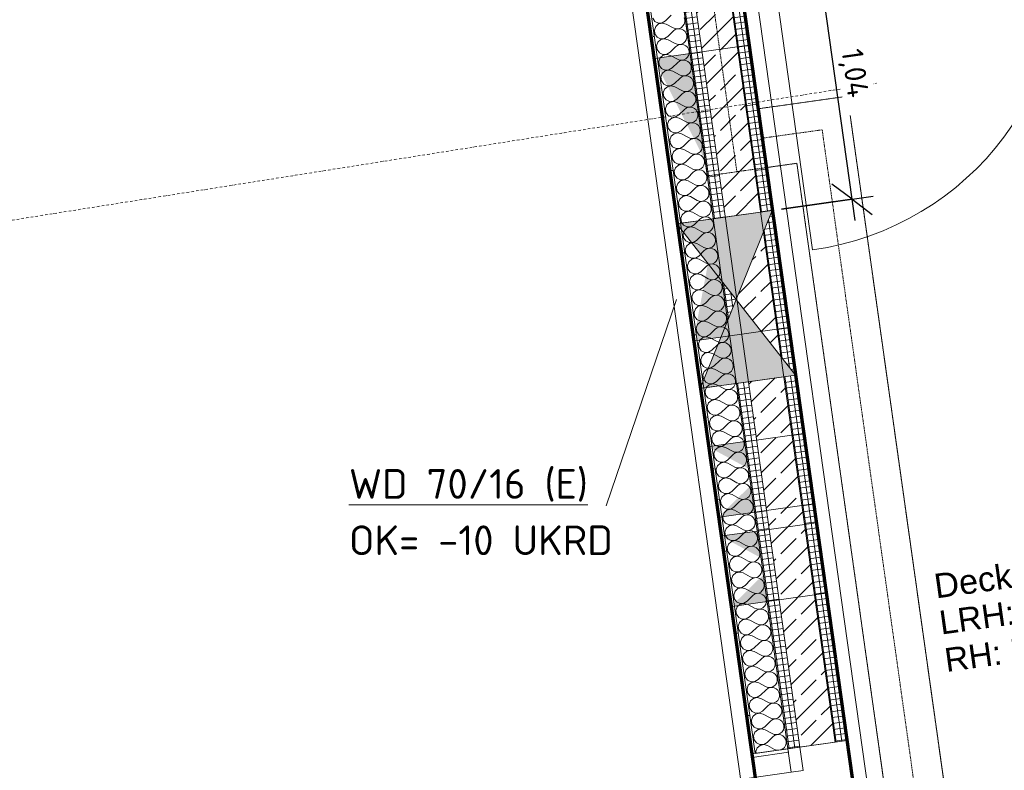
# Model space of a CAD drawing. Header units: millimetres. Extents: x 1523 to 73943, y -91729 to 10268.
# Tile 21 of 39: x 44782 to 48924, y -57042 to -53883. Entities that reach past the tile are written whole.
import ezdxf

# ---------------------------------------------------------------- set-up
doc = ezdxf.new("R2010")
doc.units = ezdxf.units.MM
for name, pattern in [('CAx_nichtHalbton', [20001.0584, 10000, -0.5292, 10000, -0.5292]), ('IMPORT-STRICHPUNKT _7_', [20, 10, -5, 0, -5]), ('IMPORT-VERDECKT _8_', [7.5, 5, -2.5])]:
    doc.linetypes.add(name, pattern=pattern)
for name, color, linetype, lineweight, true_color in [('20 A--Träger _ Deckenkonstruktion', 7, 'IMPORT-VERDECKT _8_', 13, 0x656565), ('90 A--Achsraster _1_50_', 7, 'IMPORT-STRICHPUNKT _7_', 13, 0x656565), ('97 A--Etiketten _ Deckensprung', 7, 'Continuous', 13, 0x656565), ('AD', 1, 'Continuous', 13, 0xff0000), ('Neubau_10 A--Wand innen _tragend_', 7, 'Continuous', 13, 0x656565), ('Neubau_20 A--Gründungsbelag', 7, 'Continuous', 13, 0x656565), ('Sockelbeschichtung Sprühnebel', 7, 'Continuous', 13, 0x656565), ('Xref_706_5_--_ÜP_-1_000_16_Übersichtsplan UG_IFC 2025_01_13_dwg', 7, 'Continuous', 13, 0x767676), ('XX', 7, 'Continuous', 18, 0x804040)]:
    doc.layers.add(name, color=color, linetype=linetype, lineweight=lineweight, true_color=true_color)
for name, color, linetype, lineweight in [('AD_Detail', 7, 'Continuous', 13), ('Ax-50_BM-Bem', 7, 'Continuous', 9), ('Ax_BM-Bem', 7, 'Continuous', 9), ('GB_HLS-OBJ', 7, 'Continuous', 18), ('M-EQPM-___-IDEN', 7, 'Continuous', 9)]:
    doc.layers.add(name, color=color, linetype=linetype, lineweight=lineweight)
doc.styles.add('Arial_4', font='arial.ttf', dxfattribs={"height": 100})
doc.styles.add('Arial_B_1', font='txt', dxfattribs={"height": 103.174603})
doc.styles.add('ISOCPEUR', font='isocpeur.ttf', dxfattribs={"height": 125})
doc.styles.add('ISOCPEUR_2', font='isocpeur.ttf', dxfattribs={"height": 90})
doc.dimstyles.new('KI_1_8_mm_Isocpeur__cm_m__Aufrundung_auf_5_mm_ELT_Gesamtbemaßung_1', dxfattribs={"dimscale": 304.8, "dimtxt": 89.638306, "dimasz": 0.492126, "dimexe": 0.295276, "dimexo": 0.0625, "dimgap": 0.049213, "dimtad": 1, "dimlfac": 0.001, "dimrnd": 0.005, "dimzin": 0, "dimdsep": 46, "dimtxsty": 'ISOCPEUR_2', "dimblk1": 'OBLIQUE', "dimblk2": 'OBLIQUE', "dimsah": 1, "dimcen": 0.09, "dimdle": 0.295276, "dimadec": 0, "dimazin": 0, "dimtfac": 1, "dimtdec": 4, "dimtix": 1, "dimtmove": 0, "dimatfit": 3, "dimfxl": 0.984252, "dimfxlon": 1, "dimtvp": 1, "dimtfill": 1, "dimtolj": 1, "dimtzin": 0, "dimlwd": 25, "dimlwe": 25, "dimarcsym": 2})
pattern_1 = [(4.336, (0, 0), (-1.890132, 24.928446), []), (94.336, (0, 0), (24.928446, 1.890132), [])]

# ---------------------------------------------------------------- blocks, each defined once
blk = doc.blocks.new('SuD_WD_RB Allgemein - SuD_WD_RB Allgemein-38426143-SuD_-1UG gesamt Plot  - Blatt 9')
at = {"layer": 'AD', "lineweight": 18}
blk.add_hatch(color=256, dxfattribs=at).paths.add_polyline_path([(-405, -350), (0, -350), (-202.5, 0)])
at = {"layer": 'AD_Detail', "lineweight": 18, "true_color": 0xff0000}
blk.add_hatch(color=1, dxfattribs=at).paths.add_polyline_path([(-202.5, 0), (0, 350), (-405, 350), (-232.1, 51.1)])
at = {"layer": 'AD', "color": 7}
for p, q in [((-405, -350), (0, 350)), ((-405, 350), (0, -350)), ((-405, -350), (-405, 350)), ((-405, 350), (0, 350)), ((0, 350), (0, -350)), ((0, -350), (-405, -350))]:
    blk.add_line(p, q, dxfattribs=at)
at = {"layer": 'AD_Detail'}
for p, q in [((0, 350), (-405, 350)), ((-405, 350), (-202.5, 0)), ((-202.5, 0), (0, 350)), ((-202.5, 0), (-405, -350)), ((0, -350), (-202.5, 0)), ((-405, -350), (0, -350))]:
    blk.add_line(p, q, dxfattribs=at)
blk = doc.blocks.new('Xref_706_5_--_ÜP_-1_000_11_Übersichtsplan UG_IFC 2024_09_30_dwg_Tür Ol 1-Fl 27_3-41959623-SuD_-1UG gesamt Plot  - Blatt 9')
at = {"layer": 'Neubau_10 A--Wand innen _tragend_', "color": 9, "true_color": 0xcbcbcb}
blk.add_line((610, 10), (610, 1230), dxfattribs=at)
at = {"layer": 'Neubau_10 A--Wand innen _tragend_', "color": 9, "true_color": 0xcbcbcb, "flags": 128}
for points in [[(-630, -260), (-610, -260), (-610, 10), (-630, 10)], [(630, -260), (610, -260), (610, 10), (630, 10)], [(630, -250), (630, -200), (630, -50), (630, 0), (630, -50), (630, -200)], [(-630, -250), (-630, -200), (-630, -50), (-630, 0), (-630, -50), (-630, -200)]]:
    blk.add_lwpolyline(points, close=True, dxfattribs=at)
at = {"layer": 'Neubau_10 A--Wand innen _tragend_', "color": 9, "true_color": 0xcbcbcb}
blk.add_arc((610, 10), 1220, 90, 180, dxfattribs=at)
blk = doc.blocks.new('Xref_706_5_--_ÜP_-1_000_11_Übersichtsplan UG_IFC 2024_09_30_dwg__X59-41959624-SuD_-1UG gesamt Plot  - Blatt 9')
at = {"layer": 'Neubau_10 A--Wand innen _tragend_', "color": 9, "true_color": 0xcbcbcb, "flags": 128}
for points in [[(55791.1, -8958.7), (55786.4, -8950.8), (55784, -8941.9), (55784.2, -8932.7), (55786.9, -8923.9), (55791.9, -8916.2), (55798.8, -8910.1), (55807.1, -8906.1), (55816.2, -8904.6), (55825.3, -8905.6), (55833.8, -8909.1), (55841.1, -8914.7), (55846.5, -8922.2), (55849.7, -8930.8), (55850.4, -8940), (55848.6, -8949), (55844.4, -8957.1), (55825.2, -8984.4), (55819.3, -8999.5), (55821.3, -9015.6), (55830.7, -9028.9), (55845.2, -9036.1), (55861.5, -9035.7), (55875.5, -9027.6), (55884.1, -9013.8), (55885.2, -8997.6), (55878.5, -8982.8), (55857.7, -8956.8)], [(55857.7, -8956.8), (55853, -8948.8), (55850.7, -8939.9), (55850.9, -8930.7), (55853.5, -8922), (55858.5, -8914.2), (55865.4, -8908.2), (55873.7, -8904.2), (55882.8, -8902.7), (55892, -8903.7), (55900.5, -8907.1), (55907.7, -8912.8), (55913.2, -8920.2), (55916.3, -8928.8), (55917.1, -8938), (55915.2, -8947), (55911, -8955.2), (55891.8, -8982.4), (55886, -8997.6), (55888, -9013.7), (55897.3, -9027), (55911.9, -9034.2), (55928.1, -9033.7), (55942.2, -9025.6), (55950.8, -9011.9), (55951.8, -8995.7), (55945.1, -8980.9), (55924.3, -8954.8)], [(55924.3, -8954.8), (55919.7, -8946.9), (55917.3, -8938), (55917.5, -8928.8), (55920.2, -8920), (55925.2, -8912.3), (55932.1, -8906.2), (55940.4, -8902.3), (55949.5, -8900.7), (55958.6, -8901.7), (55967.1, -8905.2), (55974.4, -8910.8), (55979.8, -8918.3), (55983, -8926.9), (55983.7, -8936.1), (55981.9, -8945.1), (55977.7, -8953.3), (55958.4, -8980.5), (55952.6, -8995.6), (55954.6, -9011.8), (55964, -9025), (55978.5, -9032.3), (55994.7, -9031.8), (56008.8, -9023.7), (56017.4, -9009.9), (56018.5, -8993.7), (56011.8, -8978.9), (55991, -8952.9)], [(55991, -8952.9), (55986.3, -8945), (55984, -8936.1), (55984.1, -8926.9), (55986.8, -8918.1), (55991.8, -8910.3), (55998.7, -8904.3), (56007, -8900.3), (56016.1, -8898.8), (56025.2, -8899.8), (56033.8, -8903.2), (56041, -8908.9), (56046.4, -8916.3), (56049.6, -8925), (56050.3, -8934.1), (56048.5, -8943.1), (56044.3, -8951.3), (56025.1, -8978.6), (56019.2, -8993.7), (56021.2, -9009.8), (56030.6, -9023.1), (56045.1, -9030.3), (56061.4, -9029.9), (56075.5, -9021.8), (56084.1, -9008), (56085.1, -8991.8), (56078.4, -8977), (56057.6, -8950.9)], [(56057.6, -8950.9), (56052.9, -8943), (56050.6, -8934.1), (56050.8, -8924.9), (56053.5, -8916.1), (56058.4, -8908.4), (56065.4, -8902.3), (56073.7, -8898.4), (56082.7, -8896.8), (56091.9, -8897.8), (56100.4, -8901.3), (56107.6, -8907), (56113.1, -8914.4), (56116.3, -8923), (56117, -8932.2), (56115.2, -8941.2), (56110.9, -8949.4), (56091.7, -8976.6), (56085.9, -8991.8), (56087.9, -9007.9), (56097.3, -9021.1), (56111.8, -9028.4), (56128, -9027.9), (56142.1, -9019.8), (56150.7, -9006), (56151.8, -8989.8), (56145, -8975.1), (56124.3, -8949)], [(56124.3, -8949), (56119.6, -8941.1), (56117.2, -8932.2), (56117.4, -8923), (56120.1, -8914.2), (56125.1, -8906.5), (56132, -8900.4), (56140.3, -8896.4), (56149.4, -8894.9), (56158.5, -8895.9), (56167, -8899.4), (56174.3, -8905), (56179.7, -8912.5), (56182.9, -8921.1), (56183.6, -8930.2), (56181.8, -8939.3), (56177.6, -8947.4), (56158.4, -8974.7), (56152.5, -8989.8), (56154.5, -9005.9), (56163.9, -9019.2), (56178.4, -9026.4), (56194.7, -9026), (56208.7, -9017.9), (56217.3, -9004.1), (56218.4, -8987.9), (56211.7, -8973.1), (56190.9, -8947)], [(56190.9, -8947), (56186.2, -8939.1), (56183.9, -8930.2), (56184.1, -8921), (56186.7, -8912.2), (56191.7, -8904.5), (56198.6, -8898.4), (56206.9, -8894.5), (56216, -8893), (56225.1, -8894), (56233.7, -8897.4), (56240.9, -8903.1), (56246.3, -8910.5), (56249.5, -8919.1), (56250.2, -8928.3), (56248.4, -8937.3), (56244.2, -8945.5), (56225, -8972.7), (56219.2, -8987.9), (56221.2, -9004), (56230.5, -9017.2), (56245.1, -9024.5), (56261.3, -9024), (56275.4, -9015.9), (56284, -9002.2), (56285, -8986), (56278.3, -8971.2), (56257.5, -8945.1)], [(56315.6, -8915.5), (56313, -8908.6), (56307.6, -8901.1), (56300.3, -8895.5), (56291.8, -8892), (56282.6, -8891), (56273.6, -8892.6), (56265.3, -8896.5), (56258.4, -8902.6), (56253.4, -8910.3), (56250.7, -8919.1), (56250.5, -8928.3), (56252.9, -8937.2), (56257.5, -8945.1)], [(54391.7, -8999.4), (54387, -8991.5), (54384.6, -8982.6), (54384.8, -8973.4), (54387.5, -8964.6), (54392.5, -8956.9), (54399.4, -8950.8), (54407.7, -8946.9), (54416.8, -8945.4), (54425.9, -8946.4), (54434.4, -8949.8), (54441.7, -8955.5), (54447.1, -8962.9), (54450.3, -8971.5), (54451, -8980.7), (54449.2, -8989.7), (54445, -8997.9), (54425.8, -9025.1), (54419.9, -9040.3), (54421.9, -9056.4), (54431.3, -9069.6), (54445.8, -9076.9), (54462.1, -9076.4), (54476.1, -9068.3), (54484.7, -9054.6), (54485.8, -9038.4), (54479.1, -9023.6), (54458.3, -8997.5)], [(54458.3, -8997.5), (54453.6, -8989.6), (54451.3, -8980.7), (54451.5, -8971.5), (54454.1, -8962.7), (54459.1, -8955), (54466, -8948.9), (54474.3, -8944.9), (54483.4, -8943.4), (54492.5, -8944.4), (54501.1, -8947.9), (54508.3, -8953.5), (54513.7, -8961), (54516.9, -8969.6), (54517.6, -8978.8), (54515.8, -8987.8), (54511.6, -8995.9), (54492.4, -9023.2), (54486.6, -9038.3), (54488.6, -9054.4), (54497.9, -9067.7), (54512.5, -9075), (54528.7, -9074.5), (54542.8, -9066.4), (54551.4, -9052.6), (54552.4, -9036.4), (54545.7, -9021.6), (54524.9, -8995.6)], [(54524.9, -8995.6), (54520.3, -8987.6), (54517.9, -8978.8), (54518.1, -8969.6), (54520.8, -8960.8), (54525.8, -8953), (54532.7, -8947), (54541, -8943), (54550, -8941.5), (54559.2, -8942.5), (54567.7, -8945.9), (54575, -8951.6), (54580.4, -8959), (54583.6, -8967.7), (54584.3, -8976.8), (54582.5, -8985.8), (54578.3, -8994), (54559, -9021.2), (54553.2, -9036.4), (54555.2, -9052.5), (54564.6, -9065.8), (54579.1, -9073), (54595.3, -9072.5), (54609.4, -9064.5), (54618, -9050.7), (54619.1, -9034.5), (54612.3, -9019.7), (54591.6, -8993.6)], [(54591.6, -8993.6), (54586.9, -8985.7), (54584.6, -8976.8), (54584.7, -8967.6), (54587.4, -8958.8), (54592.4, -8951.1), (54599.3, -8945), (54607.6, -8941.1), (54616.7, -8939.5), (54625.8, -8940.5), (54634.3, -8944), (54641.6, -8949.7), (54647, -8957.1), (54650.2, -8965.7), (54650.9, -8974.9), (54649.1, -8983.9), (54644.9, -8992.1), (54625.7, -9019.3), (54619.8, -9034.5), (54621.8, -9050.6), (54631.2, -9063.8), (54645.7, -9071.1), (54662, -9070.6), (54676.1, -9062.5), (54684.6, -9048.7), (54685.7, -9032.5), (54679, -9017.8), (54658.2, -8991.7)], [(54658.2, -8991.7), (54653.5, -8983.8), (54651.2, -8974.9), (54651.4, -8965.7), (54654.1, -8956.9), (54659, -8949.2), (54666, -8943.1), (54674.3, -8939.1), (54683.3, -8937.6), (54692.5, -8938.6), (54701, -8942.1), (54708.2, -8947.7), (54713.7, -8955.1), (54716.9, -8963.8), (54717.6, -8972.9), (54715.7, -8982), (54711.5, -8990.1), (54692.3, -9017.4), (54686.5, -9032.5), (54688.5, -9048.6), (54697.9, -9061.9), (54712.4, -9069.1), (54728.6, -9068.7), (54742.7, -9060.6), (54751.3, -9046.8), (54752.3, -9030.6), (54745.6, -9015.8), (54724.9, -8989.7)], [(54724.9, -8989.7), (54720.2, -8981.8), (54717.8, -8972.9), (54718, -8963.7), (54720.7, -8954.9), (54725.7, -8947.2), (54732.6, -8941.1), (54740.9, -8937.2), (54750, -8935.7), (54759.1, -8936.7), (54767.6, -8940.1), (54774.9, -8945.8), (54780.3, -8953.2), (54783.5, -8961.8), (54784.2, -8971), (54782.4, -8980), (54778.2, -8988.2), (54759, -9015.4), (54753.1, -9030.6), (54755.1, -9046.7), (54764.5, -9059.9), (54779, -9067.2), (54795.2, -9066.7), (54809.3, -9058.6), (54817.9, -9044.9), (54819, -9028.7), (54812.3, -9013.9), (54791.5, -8987.8)], [(54791.5, -8987.8), (54786.8, -8979.9), (54784.5, -8971), (54784.7, -8961.8), (54787.3, -8953), (54792.3, -8945.3), (54799.2, -8939.2), (54807.5, -8935.2), (54816.6, -8933.7), (54825.7, -8934.7), (54834.3, -8938.2), (54841.5, -8943.8), (54846.9, -8951.3), (54850.1, -8959.9), (54850.8, -8969.1), (54849, -8978.1), (54844.8, -8986.2), (54825.6, -9013.5), (54819.7, -9028.6), (54821.7, -9044.7), (54831.1, -9058), (54845.7, -9065.3), (54861.9, -9064.8), (54876, -9056.7), (54884.6, -9042.9), (54885.6, -9026.7), (54878.9, -9011.9), (54858.1, -8985.9)], [(54858.1, -8985.9), (54853.5, -8977.9), (54851.1, -8969), (54851.3, -8959.9), (54854, -8951.1), (54859, -8943.3), (54865.9, -8937.3), (54874.2, -8933.3), (54883.2, -8931.8), (54892.4, -8932.8), (54900.9, -8936.2), (54908.1, -8941.9), (54913.6, -8949.3), (54916.8, -8957.9), (54917.5, -8967.1), (54915.7, -8976.1), (54911.4, -8984.3), (54892.2, -9011.5), (54886.4, -9026.7), (54888.4, -9042.8), (54897.8, -9056.1), (54912.3, -9063.3), (54928.5, -9062.8), (54942.6, -9054.8), (54951.2, -9041), (54952.3, -9024.8), (54945.5, -9010), (54924.8, -8983.9)], [(54924.8, -8983.9), (54920.1, -8976), (54917.7, -8967.1), (54917.9, -8957.9), (54920.6, -8949.1), (54925.6, -8941.4), (54932.5, -8935.3), (54940.8, -8931.4), (54949.9, -8929.8), (54959, -8930.8), (54967.5, -8934.3), (54974.8, -8940), (54980.2, -8947.4), (54983.4, -8956), (54984.1, -8965.2), (54982.3, -8974.2), (54978.1, -8982.4), (54958.9, -9009.6), (54953, -9024.8), (54955, -9040.9), (54964.4, -9054.1), (54978.9, -9061.4), (54995.2, -9060.9), (55009.2, -9052.8), (55017.8, -9039), (55018.9, -9022.8), (55012.2, -9008.1), (54991.4, -8982)], [(54991.4, -8982), (54986.7, -8974.1), (54984.4, -8965.2), (54984.6, -8956), (54987.2, -8947.2), (54992.2, -8939.4), (54999.1, -8933.4), (55007.4, -8929.4), (55016.5, -8927.9), (55025.7, -8928.9), (55034.2, -8932.4), (55041.4, -8938), (55046.9, -8945.4), (55050, -8954.1), (55050.8, -8963.2), (55048.9, -8972.3), (55044.7, -8980.4), (55025.5, -9007.7), (55019.7, -9022.8), (55021.7, -9038.9), (55031, -9052.2), (55045.6, -9059.4), (55061.8, -9059), (55075.9, -9050.9), (55084.5, -9037.1), (55085.5, -9020.9), (55078.8, -9006.1), (55058.1, -8980)], [(55058.1, -8980), (55053.4, -8972.1), (55051, -8963.2), (55051.2, -8954), (55053.9, -8945.2), (55058.9, -8937.5), (55065.8, -8931.4), (55074.1, -8927.5), (55083.2, -8926), (55092.3, -8927), (55100.8, -8930.4), (55108.1, -8936.1), (55113.5, -8943.5), (55116.7, -8952.1), (55117.4, -8961.3), (55115.6, -8970.3), (55111.4, -8978.5), (55092.1, -9005.7), (55086.3, -9020.9), (55088.3, -9037), (55097.7, -9050.2), (55112.2, -9057.5), (55128.4, -9057), (55142.5, -9048.9), (55151.1, -9035.2), (55152.2, -9019), (55145.5, -9004.2), (55124.7, -8978.1)], [(55124.7, -8978.1), (55120, -8970.2), (55117.7, -8961.3), (55117.8, -8952.1), (55120.5, -8943.3), (55125.5, -8935.6), (55132.4, -8929.5), (55140.7, -8925.5), (55149.8, -8924), (55158.9, -8925), (55167.5, -8928.5), (55174.7, -8934.1), (55180.1, -8941.6), (55183.3, -8950.2), (55184, -8959.4), (55182.2, -8968.4), (55178, -8976.5), (55158.8, -9003.8), (55152.9, -9018.9), (55154.9, -9035), (55164.3, -9048.3), (55178.8, -9055.5), (55195.1, -9055.1), (55209.2, -9047), (55217.8, -9033.2), (55218.8, -9017), (55212.1, -9002.2), (55191.3, -8976.2), (55186.6, -8968.2), (55184.3, -8959.3), (55184.5, -8950.2), (55187.2, -8941.4), (55192.2, -8933.6), (55199.1, -8927.6), (55207.4, -8923.6), (55216.4, -8922.1), (55225.6, -8923.1), (55234.1, -8926.5), (55241.3, -8932.2), (55246.8, -8939.6), (55250, -8948.2), (55250.7, -8957.4), (55248.9, -8966.4), (55244.6, -8974.6), (55225.4, -9001.8), (55219.6, -9017), (55221.6, -9033.1), (55231, -9046.4), (55245.5, -9053.6), (55261.7, -9053.1), (55275.8, -9045.1), (55284.4, -9031.3), (55285.5, -9015.1), (55278.7, -9000.3), (55258, -8974.2)], [(55258, -8974.2), (55253.3, -8966.3), (55250.9, -8957.4), (55251.1, -8948.2), (55253.8, -8939.4), (55258.8, -8931.7), (55265.7, -8925.6), (55274, -8921.7), (55283.1, -8920.1), (55292.2, -8921.1), (55300.7, -8924.6), (55308, -8930.3), (55313.4, -8937.7), (55316.6, -8946.3), (55317.3, -8955.5), (55315.5, -8964.5), (55311.3, -8972.7), (55292.1, -8999.9), (55286.2, -9015), (55288.2, -9031.2), (55297.6, -9044.4), (55312.1, -9051.7), (55328.4, -9051.2), (55342.4, -9043.1), (55351, -9029.3), (55352.1, -9013.1), (55345.4, -8998.3), (55324.6, -8972.3)], [(55324.6, -8972.3), (55319.9, -8964.4), (55317.6, -8955.5), (55317.8, -8946.3), (55320.4, -8937.5), (55325.4, -8929.7), (55332.3, -8923.7), (55340.6, -8919.7), (55349.7, -8918.2), (55358.8, -8919.2), (55367.4, -8922.7), (55374.6, -8928.3), (55380, -8935.7), (55383.2, -8944.4), (55383.9, -8953.5), (55382.1, -8962.5), (55377.9, -8970.7), (55358.7, -8998), (55352.9, -9013.1), (55354.9, -9029.2), (55364.2, -9042.5), (55378.8, -9049.7), (55395, -9049.3), (55409.1, -9041.2), (55417.7, -9027.4), (55418.7, -9011.2), (55412, -8996.4), (55391.2, -8970.3), (55386.6, -8962.4), (55384.2, -8953.5), (55384.4, -8944.3), (55387.1, -8935.5), (55392.1, -8927.8), (55399, -8921.7), (55407.3, -8917.8), (55416.3, -8916.2), (55425.5, -8917.3), (55434, -8920.7), (55441.3, -8926.4), (55446.7, -8933.8), (55449.9, -8942.4), (55450.6, -8951.6), (55448.8, -8960.6), (55444.6, -8968.8), (55425.3, -8996), (55419.5, -9011.2), (55421.5, -9027.3), (55430.9, -9040.5), (55445.4, -9047.8), (55461.6, -9047.3), (55475.7, -9039.2), (55484.3, -9025.5), (55485.4, -9009.2), (55478.6, -8994.5), (55457.9, -8968.4)], [(55457.9, -8968.4), (55453.2, -8960.5), (55450.9, -8951.6), (55451, -8942.4), (55453.7, -8933.6), (55458.7, -8925.9), (55465.6, -8919.8), (55473.9, -8915.8), (55483, -8914.3), (55492.1, -8915.3), (55500.6, -8918.8), (55507.9, -8924.4), (55513.3, -8931.9), (55516.5, -8940.5), (55517.2, -8949.7), (55515.4, -8958.7), (55511.2, -8966.8), (55492, -8994.1), (55486.1, -9009.2), (55488.1, -9025.3), (55497.5, -9038.6), (55512, -9045.8), (55528.3, -9045.4), (55542.4, -9037.3), (55550.9, -9023.5), (55552, -9007.3), (55545.3, -8992.5), (55524.5, -8966.5)], [(55524.5, -8966.5), (55519.8, -8958.5), (55517.5, -8949.6), (55517.7, -8940.4), (55520.4, -8931.7), (55525.3, -8923.9), (55532.3, -8917.9), (55540.6, -8913.9), (55549.6, -8912.4), (55558.8, -8913.4), (55567.3, -8916.8), (55574.5, -8922.5), (55580, -8929.9), (55583.2, -8938.5), (55583.9, -8947.7), (55582, -8956.7), (55577.8, -8964.9), (55558.6, -8992.1), (55552.8, -9007.3), (55554.8, -9023.4), (55564.2, -9036.7), (55578.7, -9043.9), (55594.9, -9043.4), (55609, -9035.3), (55617.6, -9021.6), (55618.6, -9005.4), (55611.9, -8990.6), (55591.2, -8964.5)], [(55591.2, -8964.5), (55586.5, -8956.6), (55584.1, -8947.7), (55584.3, -8938.5), (55587, -8929.7), (55592, -8922), (55598.9, -8915.9), (55607.2, -8912), (55616.3, -8910.4), (55625.4, -8911.4), (55633.9, -8914.9), (55641.2, -8920.6), (55646.6, -8928), (55649.8, -8936.6), (55650.5, -8945.8), (55648.7, -8954.8), (55644.5, -8963), (55625.3, -8990.2), (55619.4, -9005.3), (55621.4, -9021.5), (55630.8, -9034.7), (55645.3, -9042), (55661.5, -9041.5), (55675.6, -9033.4), (55684.2, -9019.6), (55685.3, -9003.4), (55678.6, -8988.6), (55657.8, -8962.6)], [(55657.8, -8962.6), (55653.1, -8954.7), (55650.8, -8945.8), (55650.9, -8936.6), (55653.6, -8927.8), (55658.6, -8920), (55665.5, -8914), (55673.8, -8910), (55682.9, -8908.5), (55692, -8909.5), (55700.6, -8913), (55707.8, -8918.6), (55713.2, -8926), (55716.4, -8934.7), (55717.1, -8943.8), (55715.3, -8952.8), (55711.1, -8961), (55691.9, -8988.3), (55686, -9003.4), (55688, -9019.5), (55697.4, -9032.8), (55712, -9040), (55728.2, -9039.6), (55742.3, -9031.5), (55750.9, -9017.7), (55751.9, -9001.5), (55745.2, -8986.7), (55724.4, -8960.6)], [(55724.4, -8960.6), (55719.8, -8952.7), (55717.4, -8943.8), (55717.6, -8934.6), (55720.3, -8925.8), (55725.3, -8918.1), (55732.2, -8912), (55740.5, -8908.1), (55749.5, -8906.5), (55758.7, -8907.5), (55767.2, -8911), (55774.4, -8916.7), (55779.9, -8924.1), (55783.1, -8932.7), (55783.8, -8941.9), (55782, -8950.9), (55777.7, -8959.1), (55758.5, -8986.3), (55752.7, -9001.5), (55754.7, -9017.6), (55764.1, -9030.8), (55778.6, -9038.1), (55794.8, -9037.6), (55808.9, -9029.5), (55817.5, -9015.7), (55818.6, -8999.5), (55811.8, -8984.8), (55791.1, -8958.7)], [(56318.7, -9022.4), (56311.7, -9022.6), (56297.2, -9015.3), (56287.8, -9002.1), (56285.8, -8985.9), (56291.6, -8970.8), (56310.9, -8943.6), (56315.1, -8935.4), (56316, -8930.7)], [(53195.9, -9113.3), (53210, -9105.2), (53218.6, -9091.4), (53219.7, -9075.2), (53212.9, -9060.4), (53192.2, -9034.4)], [(53208.2, -8981.8), (53217.3, -8980.3), (53226.4, -8981.3), (53234.9, -8984.8), (53242.2, -8990.4), (53247.6, -8997.8), (53250.8, -9006.5), (53251.5, -9015.6), (53249.7, -9024.6), (53245.5, -9032.8), (53226.3, -9060.1), (53220.4, -9075.2), (53222.4, -9091.3), (53231.8, -9104.6), (53246.3, -9111.8), (53262.6, -9111.4), (53276.6, -9103.3), (53285.2, -9089.5), (53286.3, -9073.3), (53279.6, -9058.5), (53258.8, -9032.4)], [(53258.8, -9032.4), (53254.1, -9024.5), (53251.8, -9015.6), (53252, -9006.4), (53254.7, -8997.6), (53259.6, -8989.9), (53266.5, -8983.8), (53274.8, -8979.9), (53283.9, -8978.3), (53293.1, -8979.3), (53301.6, -8982.8), (53308.8, -8988.5), (53314.3, -8995.9), (53317.4, -9004.5), (53318.2, -9013.7), (53316.3, -9022.7), (53312.1, -9030.9), (53292.9, -9058.1), (53287.1, -9073.3), (53289.1, -9089.4), (53298.4, -9102.6), (53313, -9109.9), (53329.2, -9109.4), (53343.3, -9101.3), (53351.9, -9087.5), (53352.9, -9071.3), (53346.2, -9056.6), (53325.5, -9030.5)], [(53325.5, -9030.5), (53320.8, -9022.6), (53318.4, -9013.7), (53318.6, -9004.5), (53321.3, -8995.7), (53326.3, -8988), (53333.2, -8981.9), (53341.5, -8977.9), (53350.6, -8976.4), (53359.7, -8977.4), (53368.2, -8980.9), (53375.5, -8986.5), (53380.9, -8994), (53384.1, -9002.6), (53384.8, -9011.7), (53383, -9020.8), (53378.8, -9028.9), (53359.5, -9056.2), (53353.7, -9071.3), (53355.7, -9087.4), (53365.1, -9100.7), (53379.6, -9107.9), (53395.8, -9107.5), (53409.9, -9099.4), (53418.5, -9085.6), (53419.6, -9069.4), (53412.9, -9054.6), (53392.1, -9028.6)], [(53392.1, -9028.6), (53387.4, -9020.6), (53385.1, -9011.7), (53385.2, -9002.5), (53387.9, -8993.7), (53392.9, -8986), (53399.8, -8979.9), (53408.1, -8976), (53417.2, -8974.5), (53426.3, -8975.5), (53434.9, -8978.9), (53442.1, -8984.6), (53447.5, -8992), (53450.7, -9000.6), (53451.4, -9009.8), (53449.6, -9018.8), (53445.4, -9027), (53426.2, -9054.2), (53420.3, -9069.4), (53422.3, -9085.5), (53431.7, -9098.8), (53446.2, -9106), (53462.5, -9105.5), (53476.6, -9097.4), (53485.2, -9083.7), (53486.2, -9067.5), (53479.5, -9052.7), (53458.7, -9026.6)], [(53458.7, -9026.6), (53454, -9018.7), (53451.7, -9009.8), (53451.9, -9000.6), (53454.6, -8991.8), (53459.6, -8984.1), (53466.5, -8978), (53474.8, -8974.1), (53483.8, -8972.5), (53493, -8973.5), (53501.5, -8977), (53508.7, -8982.6), (53514.2, -8990.1), (53517.4, -8998.7), (53518.1, -9007.9), (53516.3, -9016.9), (53512, -9025.1), (53492.8, -9052.3), (53487, -9067.4), (53489, -9083.6), (53498.4, -9096.8), (53512.9, -9104.1), (53529.1, -9103.6), (53543.2, -9095.5), (53551.8, -9081.7), (53552.9, -9065.5), (53546.1, -9050.7), (53525.4, -9024.7)], [(53525.4, -9024.7), (53520.7, -9016.8), (53518.3, -9007.9), (53518.5, -8998.7), (53521.2, -8989.9), (53526.2, -8982.1), (53533.1, -8976.1), (53541.4, -8972.1), (53550.5, -8970.6), (53559.6, -8971.6), (53568.1, -8975), (53575.4, -8980.7), (53580.8, -8988.1), (53584, -8996.8), (53584.7, -9005.9), (53582.9, -9014.9), (53578.7, -9023.1), (53559.5, -9050.4), (53553.6, -9065.5), (53555.6, -9081.6), (53565, -9094.9), (53579.5, -9102.1), (53595.8, -9101.6), (53609.8, -9093.6), (53618.4, -9079.8), (53619.5, -9063.6), (53612.8, -9048.8), (53592, -9022.7)], [(53592, -9022.7), (53587.3, -9014.8), (53585, -9005.9), (53585.2, -8996.7), (53587.8, -8987.9), (53592.8, -8980.2), (53599.7, -8974.1), (53608, -8970.2), (53617.1, -8968.6), (53626.3, -8969.6), (53634.8, -8973.1), (53642, -8978.8), (53647.4, -8986.2), (53650.6, -8994.8), (53651.4, -9004), (53649.5, -9013), (53645.3, -9021.2), (53626.1, -9048.4), (53620.3, -9063.6), (53622.3, -9079.7), (53631.6, -9092.9), (53646.2, -9100.2), (53662.4, -9099.7), (53676.5, -9091.6), (53685.1, -9077.8), (53686.1, -9061.6), (53679.4, -9046.9), (53658.6, -9020.8)], [(53658.6, -9020.8), (53654, -9012.9), (53651.6, -9004), (53651.8, -8994.8), (53654.5, -8986), (53659.5, -8978.3), (53666.4, -8972.2), (53674.7, -8968.2), (53683.7, -8966.7), (53692.9, -8967.7), (53701.4, -8971.2), (53708.7, -8976.8), (53714.1, -8984.3), (53717.3, -8992.9), (53718, -9002), (53716.2, -9011.1), (53712, -9019.2), (53692.7, -9046.5), (53686.9, -9061.6), (53688.9, -9077.7), (53698.3, -9091), (53712.8, -9098.2), (53729, -9097.8), (53743.1, -9089.7), (53751.7, -9075.9), (53752.8, -9059.7), (53746, -9044.9), (53725.3, -9018.8)], [(53725.3, -9018.8), (53720.6, -9010.9), (53718.3, -9002), (53718.4, -8992.8), (53721.1, -8984), (53726.1, -8976.3), (53733, -8970.2), (53741.3, -8966.3), (53750.4, -8964.8), (53759.5, -8965.8), (53768, -8969.2), (53775.3, -8974.9), (53780.7, -8982.3), (53783.9, -8990.9), (53784.6, -9000.1), (53782.8, -9009.1), (53778.6, -9017.3), (53759.4, -9044.5), (53753.5, -9059.7), (53755.5, -9075.8), (53764.9, -9089), (53779.4, -9096.3), (53795.7, -9095.8), (53809.8, -9087.7), (53818.3, -9074), (53819.4, -9057.8), (53812.7, -9043), (53791.9, -9016.9)], [(53791.9, -9016.9), (53787.2, -9009), (53784.9, -9000.1), (53785.1, -8990.9), (53787.8, -8982.1), (53792.7, -8974.4), (53799.7, -8968.3), (53808, -8964.4), (53817, -8962.8), (53826.2, -8963.8), (53834.7, -8967.3), (53841.9, -8972.9), (53847.4, -8980.4), (53850.6, -8989), (53851.3, -8998.2), (53849.4, -9007.2), (53845.2, -9015.4), (53826, -9042.6), (53820.2, -9057.7), (53822.2, -9073.9), (53831.6, -9087.1), (53846.1, -9094.4), (53862.3, -9093.9), (53876.4, -9085.8), (53885, -9072), (53886, -9055.8), (53879.3, -9041), (53858.6, -9015)], [(53858.6, -9015), (53853.9, -9007.1), (53851.5, -8998.2), (53851.7, -8989), (53854.4, -8980.2), (53859.4, -8972.4), (53866.3, -8966.4), (53874.6, -8962.4), (53883.7, -8960.9), (53892.8, -8961.9), (53901.3, -8965.3), (53908.6, -8971), (53914, -8978.4), (53917.2, -8987.1), (53917.9, -8996.2), (53916.1, -9005.2), (53911.9, -9013.4), (53892.7, -9040.7), (53886.8, -9055.8), (53888.8, -9071.9), (53898.2, -9085.2), (53912.7, -9092.4), (53928.9, -9091.9), (53943, -9083.9), (53951.6, -9070.1), (53952.7, -9053.9), (53946, -9039.1), (53925.2, -9013)], [(53925.2, -9013), (53920.5, -9005.1), (53918.2, -8996.2), (53918.4, -8987), (53921, -8978.2), (53926, -8970.5), (53932.9, -8964.4), (53941.2, -8960.5), (53950.3, -8958.9), (53959.4, -8959.9), (53968, -8963.4), (53975.2, -8969.1), (53980.6, -8976.5), (53983.8, -8985.1), (53984.5, -8994.3), (53982.7, -9003.3), (53978.5, -9011.5), (53959.3, -9038.7), (53953.4, -9053.9), (53955.4, -9070), (53964.8, -9083.2), (53979.4, -9090.5), (53995.6, -9090), (54009.7, -9081.9), (54018.3, -9068.1), (54019.3, -9051.9), (54012.6, -9037.2), (53991.8, -9011.1)], [(53991.8, -9011.1), (53987.2, -9003.2), (53984.8, -8994.3), (53985, -8985.1), (53987.7, -8976.3), (53992.7, -8968.6), (53999.6, -8962.5), (54007.9, -8958.5), (54016.9, -8957), (54026.1, -8958), (54034.6, -8961.5), (54041.8, -8967.1), (54047.3, -8974.5), (54050.5, -8983.2), (54051.2, -8992.3), (54049.4, -9001.4), (54045.1, -9009.5), (54025.9, -9036.8), (54020.1, -9051.9), (54022.1, -9068), (54031.5, -9081.3), (54046, -9088.5), (54062.2, -9088.1), (54076.3, -9080), (54084.9, -9066.2), (54086, -9050), (54079.2, -9035.2), (54058.5, -9009.1), (54053.8, -9001.2), (54051.4, -8992.3), (54051.6, -8983.1), (54054.3, -8974.3), (54059.3, -8966.6), (54066.2, -8960.5), (54074.5, -8956.6), (54083.6, -8955.1), (54092.7, -8956.1), (54101.2, -8959.5), (54108.5, -8965.2), (54113.9, -8972.6), (54117.1, -8981.2), (54117.8, -8990.4), (54116, -8999.4), (54111.8, -9007.6), (54092.6, -9034.8), (54086.7, -9050), (54088.7, -9066.1), (54098.1, -9079.3), (54112.6, -9086.6), (54128.9, -9086.1), (54142.9, -9078), (54151.5, -9064.3), (54152.6, -9048.1), (54145.9, -9033.3), (54125.1, -9007.2)], [(54125.1, -9007.2), (54120.4, -8999.3), (54118.1, -8990.4), (54118.3, -8981.2), (54121, -8972.4), (54125.9, -8964.7), (54132.8, -8958.6), (54141.1, -8954.7), (54150.2, -8953.1), (54159.4, -8954.1), (54167.9, -8957.6), (54175.1, -8963.2), (54180.6, -8970.7), (54183.7, -8979.3), (54184.5, -8988.5), (54182.6, -8997.5), (54178.4, -9005.7), (54159.2, -9032.9), (54153.4, -9048), (54155.4, -9064.2), (54164.7, -9077.4), (54179.3, -9084.7), (54195.5, -9084.2), (54209.6, -9076.1), (54218.2, -9062.3), (54219.2, -9046.1), (54212.5, -9031.3), (54191.8, -9005.3)], [(54191.8, -9005.3), (54187.1, -8997.3), (54184.7, -8988.5), (54184.9, -8979.3), (54187.6, -8970.5), (54192.6, -8962.7), (54199.5, -8956.7), (54207.8, -8952.7), (54216.9, -8951.2), (54226, -8952.2), (54234.5, -8955.6), (54241.8, -8961.3), (54247.2, -8968.7), (54250.4, -8977.4), (54251.1, -8986.5), (54249.3, -8995.5), (54245.1, -9003.7), (54225.8, -9030.9), (54220, -9046.1), (54222, -9062.2), (54231.4, -9075.5), (54245.9, -9082.7), (54262.1, -9082.2), (54276.2, -9074.2), (54284.8, -9060.4), (54285.9, -9044.2), (54279.2, -9029.4), (54258.4, -9003.3)], [(54258.4, -9003.3), (54253.7, -8995.4), (54251.4, -8986.5), (54251.5, -8977.3), (54254.2, -8968.5), (54259.2, -8960.8), (54266.1, -8954.7), (54274.4, -8950.8), (54283.5, -8949.2), (54292.6, -8950.2), (54301.2, -8953.7), (54308.4, -8959.4), (54313.8, -8966.8), (54317, -8975.4), (54317.7, -8984.6), (54315.9, -8993.6), (54311.7, -9001.8), (54292.5, -9029), (54286.6, -9044.2), (54288.6, -9060.3), (54298, -9073.5), (54312.5, -9080.8), (54328.8, -9080.3), (54342.9, -9072.2), (54351.5, -9058.4), (54352.5, -9042.2), (54345.8, -9027.5), (54325, -9001.4)], [(54325, -9001.4), (54320.3, -8993.5), (54318, -8984.6), (54318.2, -8975.4), (54320.9, -8966.6), (54325.9, -8958.9), (54332.8, -8952.8), (54341.1, -8948.8), (54350.1, -8947.3), (54359.3, -8948.3), (54367.8, -8951.8), (54375, -8957.4), (54380.5, -8964.8), (54383.7, -8973.5), (54384.4, -8982.6), (54382.6, -8991.7), (54378.3, -8999.8), (54359.1, -9027.1), (54353.3, -9042.2), (54355.3, -9058.3), (54364.7, -9071.6), (54379.2, -9078.8), (54395.4, -9078.4), (54409.5, -9070.3), (54418.1, -9056.5), (54419.2, -9040.3), (54412.4, -9025.5), (54391.7, -8999.4)]]:
    blk.add_lwpolyline(points, dxfattribs=at)
blk = doc.blocks.new('Xref_706_5_--_ÜP_-1_000_11_Übersichtsplan UG_IFC 2024_09_30_dwg_Tür Ol 2-Fl 27-41959626-SuD_-1UG gesamt Plot  - Blatt 9')
at = {"layer": 'Neubau_10 A--Wand innen _tragend_', "color": 9, "true_color": 0xcbcbcb}
for p, q in [((-905, 0), (-905, 905)), ((905, 0), (905, 905))]:
    blk.add_line(p, q, dxfattribs=at)
at = {"layer": 'Neubau_10 A--Wand innen _tragend_', "color": 9, "true_color": 0xcbcbcb, "flags": 128}
for points in [[(-1005, 155), (-990, 155), (-990, 0)], [(1005, 155), (990, 155), (990, 0)], [(-1005, -50), (-905, -50), (-905, 0), (-1005, 0), (-1005, -50), (-1005, 0), (-1005, -50), (-1005, -200), (-1005, -250)], [(1005, -50), (905, -50), (905, 0), (1005, 0), (1005, -50), (1005, 0), (1005, -50), (1005, -200), (1005, -250)]]:
    blk.add_lwpolyline(points, dxfattribs=at)
at = {"layer": 'Neubau_10 A--Wand innen _tragend_', "color": 9, "true_color": 0xcbcbcb}
for centre, start, end in [((-905, 0), 360, 90), ((905, 0), 90, 180)]:
    blk.add_arc(centre, 905, start, end, dxfattribs=at)
blk = doc.blocks.new('Xref_706_5_--_ÜP_-1_000_11_Übersichtsplan UG_IFC 2024_09_30_dwg_Standard-Rastermarker_20-41960574-SuD_-1UG gesamt Plot  - Blatt 9')
at = {"layer": '90 A--Achsraster _1_50_', "color": 9, "true_color": 0xcbcbcb}
blk.add_line((0, 0), (40514.6, 0), dxfattribs=at)
blk = doc.blocks.new('Xref_706_5_--_ÜP_-1_000_11_Übersichtsplan UG_IFC 2024_09_30_dwg_Standard-Rastermarker_32-41960586-SuD_-1UG gesamt Plot  - Blatt 9')
at = {"layer": '90 A--Achsraster _1_50_', "color": 9, "true_color": 0xcbcbcb}
blk.add_line((77232.1, 0), (107928, 0), dxfattribs=at)
blk = doc.blocks.new('Xref_706_5_--_ÜP_-1_000_16_Übersichtsplan UG_IFC 2025_01_13_dwg-35469238-SuD_-1UG gesamt Plot  - Blatt 9')
at = {"layer": 'Neubau_10 A--Wand innen _tragend_', "true_color": 0xcbcbcb}
h = blk.add_hatch(dxfattribs=at)
h.set_pattern_fill('FP_10', color=9, style=0, pattern_type=2)
h.set_pattern_definition(pattern_1)
h.paths.add_polyline_path([(56652.2, -6056.2), (56648.5, -6006.3), (53362.9, -6255.5), (53366.7, -6305.3), (54405.6, -6226.5), (54401.9, -6176.7), (54491.8, -6220), (55017.5, -6180.1), (55099.8, -6123.8), (55103.6, -6173.6), (56383.3, -6076.6)])
h = blk.add_hatch(dxfattribs=at)
h.set_pattern_fill('FP_9', color=9, style=0, pattern_type=2)
h.set_pattern_definition([(131.336, (0, 0), (90.10192, 79.25683), []), (131.336, (-45.05, -39.63), (90.10192, 79.25683), [90, -30])])
h.paths.add_polyline_path([(56663.6, -6205.8), (56652.2, -6056.2), (55103.6, -6173.6), (55115, -6323.2), (56642.6, -6207.3)])
h.paths.add_polyline_path([(55017.5, -6180.1), (54491.7, -6220), (54761.7, -6350), (54770.3, -6349.3), (54969.4, -6213.1)])
h.paths.add_polyline_path([(54417, -6376.1), (54405.6, -6226.5), (53366.7, -6305.3), (53378, -6454.9), (54388.9, -6378.2)])
h = blk.add_hatch(dxfattribs=at)
h.set_pattern_fill('FP_10', color=9, style=0, pattern_type=2)
h.set_pattern_definition(pattern_1)
h.paths.add_polyline_path([(56667.4, -6255.6), (56663.6, -6205.8), (55115, -6323.2), (55118.7, -6373), (56660.4, -6256.1)])
h.paths.add_polyline_path([(54851.6, -6393.3), (54766.2, -6352.2), (54687.9, -6405.7), (54800.8, -6397.1)])
h.paths.add_polyline_path([(54770.3, -6349.3), (54761.6, -6350), (54766.2, -6352.1)])
h.paths.add_polyline_path([(54420.7, -6426), (54417, -6376.1), (53378, -6454.9), (53381.8, -6504.7), (54385.7, -6428.6)])
at = {"layer": 'Neubau_10 A--Wand innen _tragend_', "true_color": 0xededed}
for points in [[(55675.5, -6471.2), (55664.9, -6331.6), (55550.4, -6340.3), (55664.4, -6472.1)], [(55859, -6316.9), (55744.5, -6325.6), (55755.1, -6465.2), (55766.2, -6464.3), (55843.3, -6341.8)], [(56054.2, -6442.5), (56043.6, -6302.9), (55929.2, -6311.6), (56043.1, -6443.3)], [(55480.2, -6345.6), (55365.7, -6354.3), (55376.3, -6493.9), (55387.4, -6493.1), (55434.8, -6417.7)], [(54927.5, -6527.9), (54919.8, -6426.2), (54851.6, -6393.3), (54687.9, -6405.7), (54607.3, -6460.9), (54883.2, -6531.3)], [(54178.3, -6444.3), (53720.4, -6479.1), (53731, -6618.7), (53775.3, -6615.3), (54074.9, -6488.2)]]:
    blk.add_hatch(color=7, dxfattribs=at).paths.add_polyline_path(points)
at = {"layer": 'Neubau_10 A--Wand innen _tragend_', "true_color": 0xcbcbcb}
h = blk.add_hatch(dxfattribs=at)
h.set_pattern_fill('FP_14', color=9, style=0, pattern_type=2)
h.set_pattern_definition([(86.336, (0, 0), (-86.42598, 5.53439), [0, -50]), (86.336, (-41.615, 27.72), (-86.42598, 5.53439), [0, -50])])
h.paths.add_polyline_path([(56679.1, -6410.2), (56677.9, -6395.2), (55129.3, -6512.6), (55130.5, -6527.6), (56657.4, -6411.8)])
h.paths.add_polyline_path([(55130.4, -6527.6), (55103.4, -6514.6), (54457.2, -6563.6), (54432.5, -6580.5), (55130.2, -6527.6)])
h.paths.add_polyline_path([(54432.5, -6580.5), (54431.3, -6565.6), (53392.4, -6644.4), (53393.5, -6659.3), (54432.2, -6580.5)])
at = {"layer": '20 A--Träger _ Deckenkonstruktion', "color": 9, "true_color": 0xcbcbcb}
for p, q in [((54220.4, -6190.5), (53362.9, -6255.5)), ((54229.9, -6315.1), (46882.7, -6872.2))]:
    blk.add_line(p, q, dxfattribs=at)
at = {"layer": '20 A--Träger _ Deckenkonstruktion', "color": 9, "true_color": 0xcbcbcb, "flags": 128}
for points in [[(59575.1, -5784.4), (66642.5, -5248.5), (66661.4, -5497.8), (57988.6, -6155.5), (57959.8, -5776.5), (54210.6, -6060.8), (54239.3, -6439.7), (46874.6, -6998.2)], [(58219, -5887.3), (58190.2, -5508.4), (53942.4, -5830.5), (53971.2, -6209.4)], [(58094.3, -5896.7), (58075, -5642.4), (54076.5, -5945.6), (54095.8, -6199.9)]]:
    blk.add_lwpolyline(points, dxfattribs=at)
at = {"layer": '97 A--Etiketten _ Deckensprung', "color": 9, "true_color": 0xcbcbcb, "flags": 128}
for points in [[(53971.2, -6209.4), (53942.4, -5830.5), (58190.2, -5508.4), (58219, -5887.3)], [(54220.4, -6190.5), (54210.6, -6060.8), (57959.8, -5776.5), (57969.7, -5906.2)]]:
    blk.add_lwpolyline(points, dxfattribs=at)
at = {"layer": 'Neubau_10 A--Wand innen _tragend_', "color": 9, "true_color": 0xcbcbcb}
blk.add_line((53378, -6454.9), (56663.6, -6205.8), dxfattribs=at)
at = {"layer": 'Neubau_10 A--Wand innen _tragend_', "color": 9, "true_color": 0xcbcbcb, "flags": 128}
for points in [[(53732.1, -6633.6), (53393.5, -6659.3), (53392.4, -6644.3), (56677.9, -6395.2), (56648.5, -6006.3), (56024.7, -6053.6)], [(55646, -6082.3), (55725.6, -6076.3), (55729.4, -6126.2), (55740.7, -6275.7), (55744.5, -6325.6), (55755.1, -6465.2), (55756.2, -6480.1), (56055.4, -6457.5), (56679.1, -6410.2), (56694, -6409), (56682.3, -6254.5), (56667.4, -6255.6), (53381.8, -6504.7), (53392.4, -6644.3), (53383.1, -6645.1), (49911.6, -6908.3)], [(56652.2, -6056.2), (53366.7, -6305.3), (53148.1, -6321.9), (53366.7, -6305.3)], [(55676.6, -6486.2), (55675.5, -6471.2), (55664.9, -6331.6), (55661.1, -6281.8), (55649.8, -6132.2), (55646, -6082.3), (55346.8, -6105), (55099.8, -6123.7)], [(56055.4, -6457.5), (56054.2, -6442.5), (56043.6, -6302.9), (56039.9, -6253), (56028.5, -6103.5), (56024.7, -6053.6), (55725.6, -6076.3)], [(55130.5, -6527.6), (55129.3, -6512.6), (55118.7, -6373), (55115, -6323.2), (55103.6, -6173.6), (55099.8, -6123.7), (54898, -6139.1)], [(55346.8, -6105), (55350.6, -6154.9), (55362, -6304.4), (55365.7, -6354.3), (55376.3, -6493.9), (55377.5, -6508.9), (55676.6, -6486.2), (55756.2, -6480.1)], [(51317.8, -6460.7), (51314, -6410.9), (51463.5, -6399.5), (51782.6, -6375.3), (53113.6, -6274.4), (53113.6, -6274.4), (53362.9, -6255.5), (53353.4, -6130.8), (53104.2, -6149.7), (53113.6, -6274.4), (53362.9, -6255.5), (53701.5, -6229.8), (53705.3, -6279.6), (53716.6, -6429.2), (53720.4, -6479.1), (53731, -6618.7), (53732.1, -6633.6), (54928.7, -6542.9)], [(55377.5, -6508.9), (55130.5, -6527.6), (54928.7, -6542.9), (54927.5, -6527.9), (54916.9, -6388.3), (54913.2, -6338.5), (54901.8, -6188.9), (54898, -6139.1), (53701.5, -6229.8)], [(54401.9, -6176.7), (54405.6, -6226.5), (54417, -6376.1), (54420.8, -6426), (54431.3, -6565.6), (54432.5, -6580.5)]]:
    blk.add_lwpolyline(points, dxfattribs=at)
at = {"layer": 'Neubau_20 A--Gründungsbelag', "color": 9, "true_color": 0xcbcbcb, "flags": 128}
blk.add_lwpolyline([(46890.8, -6746.3), (49872.9, -6520.1), (49863.5, -6395.5), (50112.7, -6376.6), (50122.2, -6501.2), (53113.6, -6274.4), (53104.2, -6149.7), (53353.4, -6130.8), (53362.9, -6255.5), (56648.5, -6006.4), (56679.1, -6410.2), (53393.5, -6659.3), (46864.6, -7154.4)], dxfattribs=at)
at = {"layer": 'Sockelbeschichtung Sprühnebel', "color": 9, "true_color": 0xcbcbcb}
blk.add_line((59492.2, -5730.5), (53087.7, -6216.2), dxfattribs=at)
at = {"layer": 'Sockelbeschichtung Sprühnebel', "color": 9, "true_color": 0xcbcbcb, "flags": 128}
blk.add_lwpolyline([(46860.7, -7214.9), (66304.9, -5740.5), (66334.4, -5280.3), (66338.8, -5211.4), (59529.3, -5727.7)], dxfattribs=at)
for name, p, rotation in [('Xref_706_5_--_ÜP_-1_000_11_Übersichtsplan UG_IFC 2024_09_30_dwg_Standard-Rastermarker_20-41960574-SuD_-1UG gesamt Plot  - Blatt 9', (87289.3, -3682.9), 184.3362835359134), ('Xref_706_5_--_ÜP_-1_000_11_Übersichtsplan UG_IFC 2024_09_30_dwg_Tür Ol 1-Fl 27_3-41959623-SuD_-1UG gesamt Plot  - Blatt 9', (53305.8, -5502.7), 274.3362842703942), ('Xref_706_5_--_ÜP_-1_000_11_Übersichtsplan UG_IFC 2024_09_30_dwg_Standard-Rastermarker_32-41960586-SuD_-1UG gesamt Plot  - Blatt 9', (63933.3, -113165.7), 95.33628353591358), ('Xref_706_5_--_ÜP_-1_000_11_Übersichtsplan UG_IFC 2024_09_30_dwg__X59-41959624-SuD_-1UG gesamt Plot  - Blatt 9', (0, 0), 2.668141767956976)]:
    blk.add_blockref(name, p, dxfattribs=dict(rotation=rotation))
at = {"extrusion": (0, 0, -1), "zscale": -0.9999999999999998, "rotation": 175.6638763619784}
blk.add_blockref('Xref_706_5_--_ÜP_-1_000_11_Übersichtsplan UG_IFC 2024_09_30_dwg_Tür Ol 2-Fl 27-41959626-SuD_-1UG gesamt Plot  - Blatt 9', (-57669.5, -6179.6), dxfattribs=at)
at = {"layer": '97 A--Etiketten _ Deckensprung', "attachment_point": 1, "rotation": 94.3363, "line_spacing_factor": 0.941778}
for s, insert, char_height, width, style in [('Deckensprung', (55973.1, -5601.3), 103.175, 1165.496, 'Arial_B_1'), ('LRH: 5,035 m', (56129.4, -5589.4), 100, 1029.603, 'Arial_4'), ('RH: 5,035 m', (56288.1, -5577.4), 100, 936.559, 'Arial_4')]:
    blk.add_mtext(s, dxfattribs=dict(at, insert=insert, char_height=char_height, width=width, style=style))
blk = doc.blocks.new('DIMBLOCK2-SuD_-1UG gesamt Plot  - Blatt 9')
at = {"layer": 'Ax-50_BM-Bem', "lineweight": 25}
for p, q in [((48138.1, -53606.4), (48053.4, -53542.6)), ((48125.6, -53517.3), (48295.6, -54727.3)), ((48435.2, -53564.7), (48049, -53619)), ((48138.1, -53606.4), (48435.2, -53564.7)), ((48138.1, -53606.4), (48222.8, -53670.3)), ((48283.1, -54638.2), (48198.4, -54574.4)), ((47986, -54680), (48372.2, -54625.7)), ((48283.1, -54638.2), (47986, -54680)), ((48283.1, -54638.2), (48367.8, -54702.1))]:
    blk.add_line(p, q, dxfattribs=at)
at = {"layer": 'Ax-50_BM-Bem', "color": 0, "lineweight": 25, "insert": (48327.2, -53999.6), "char_height": 90, "width": 252.775, "attachment_point": 1, "rotation": 278, "line_spacing_factor": 1.149209, "style": 'ISOCPEUR_2', "bg_fill": 3, "box_fill_scale": 1.25, "bg_fill_color": 256, "bg_fill_true_color": 13158600, "bg_fill_transparency": 0}
blk.add_mtext('1,04', dxfattribs=at)
blk = doc.blocks.new('_Oblique')
at = {"color": 0, "linetype": 'ByBlock', "lineweight": -2}
blk.add_line((-0.5, -0.5), (0.5, 0.5), dxfattribs=at)

msp = doc.modelspace()

# ---------------------------------------------------------------- linework, layer by layer
at = {"layer": 'M-EQPM-___-IDEN'}
msp.add_line((47545.375, -55060.137), (47248.227, -55928.33), dxfattribs=at)
at = {"layer": 'XX', "color": 7, "linetype": 'CAx_nichtHalbton', "lineweight": 70, "true_color": 0xffffff}
for p, q in [((49182.463, -66344.821), (46490.982, -47226.012)), ((49606.597, -66476.236), (47804.454, -53653.32))]:
    msp.add_line(p, q, dxfattribs=at)

# ---------------------------------------------------------------- block references
at = {"layer": 'GB_HLS-OBJ', "rotation": 7.999999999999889}
msp.add_blockref('SuD_WD_RB Allgemein - SuD_WD_RB Allgemein-38426143-SuD_-1UG gesamt Plot  - Blatt 9', (47996.444, -55031.955), dxfattribs=at)
at = {"layer": 'Xref_706_5_--_ÜP_-1_000_16_Übersichtsplan UG_IFC 2025_01_13_dwg', "color": 9, "true_color": 0xcbcbcb, "rotation": 273.6637164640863}
msp.add_blockref('Xref_706_5_--_ÜP_-1_000_16_Übersichtsplan UG_IFC 2025_01_13_dwg-35469238-SuD_-1UG gesamt Plot  - Blatt 9', (50635.521, 0), dxfattribs=at)

# ---------------------------------------------------------------- texts
at = {"layer": 'M-EQPM-___-IDEN', "color": 1, "true_color": 0xff0000, "char_height": 125, "attachment_point": 1, "style": 'ISOCPEUR'}
for s, insert, width in [('\\LWD 70/16 (E)', (46166.727, -55773.968), 1210.54812), ('OK= -10 UKRD', (46166.727, -56011.231), 1306.75062)]:
    msp.add_mtext(s, dxfattribs=dict(at, insert=insert, width=width))

# ---------------------------------------------------------------- next in the draw order: dimensions: what is measured, and where the dimension line sits
at = {"layer": 'Ax_BM-Bem', "lineweight": 25}
dim = msp.add_linear_dim(base=(48283.119, -54638.225), p1=(48435.19, -53564.676), p2=(47986.039, -54679.977), angle=278, dimstyle='KI_1_8_mm_Isocpeur__cm_m__Aufrundung_auf_5_mm_ELT_Gesamtbemaßung_1', override={"dimpost": '<>', "dimfxl": 1202.344911}, dxfattribs=at)
dim.commit()
dim.dimension.update_dxf_attribs({"geometry": 'DIMBLOCK2-SuD_-1UG gesamt Plot  - Blatt 9', "text_midpoint": (48270.03, -54113.976)})

doc.saveas('drawing.dxf')
